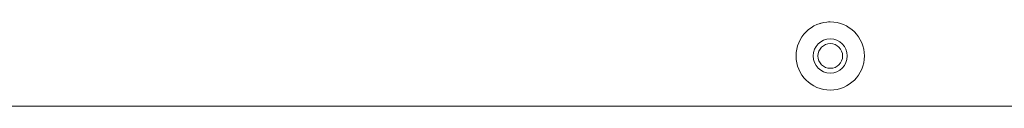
# Model space of a CAD drawing. Header units: millimetres. Extents: x 41 to 1655, y -379 to 1151.
# Tile 4 of 56: x 191.69 to 289.8, y 136.11 to 144.51. Entities that reach past the tile are written whole.
import ezdxf

# ---------------------------------------------------------------- set-up
doc = ezdxf.new("R2010")
doc.units = ezdxf.units.MM
doc.header["$LTSCALE"] = 4
doc.linetypes.add('LONG_DASH_DOTTED', pattern=[0.3001, 0.2362, -0.0295, 0.0049, -0.0295])
doc.layers.add('가시적 모서리(ISO)', color=7, linetype='Continuous', lineweight=18)
doc.layers.add('오버레이 [기준 허상 선(ISO)]', color=7, linetype='LONG_DASH_DOTTED', lineweight=18, true_color=0x803f3f)

msp = doc.modelspace()

# ---------------------------------------------------------------- linework, layer by layer
at = {"layer": '가시적 모서리(ISO)'}
msp.add_line((175.853, 136.111), (292.453, 136.111), dxfattribs=at)
for radius in [3.4, 1.7, 1.23]:
    msp.add_circle((272.453, 141.111), radius, dxfattribs=at)
at = {"layer": '오버레이 [기준 허상 선(ISO)]', "ltscale": 19.426857}
msp.add_line((175.853, 136.111), (292.453, 136.111), dxfattribs=at)
at = {"layer": '오버레이 [기준 허상 선(ISO)]', "ltscale": 18.60491}
msp.add_line((175.853, 136.111), (443.853, 136.111), dxfattribs=at)
at = {"layer": '오버레이 [기준 허상 선(ISO)]', "ltscale": 7.006367}
msp.add_circle((272.453, 141.111), 3.4, dxfattribs=at)

doc.saveas('drawing.dxf')
